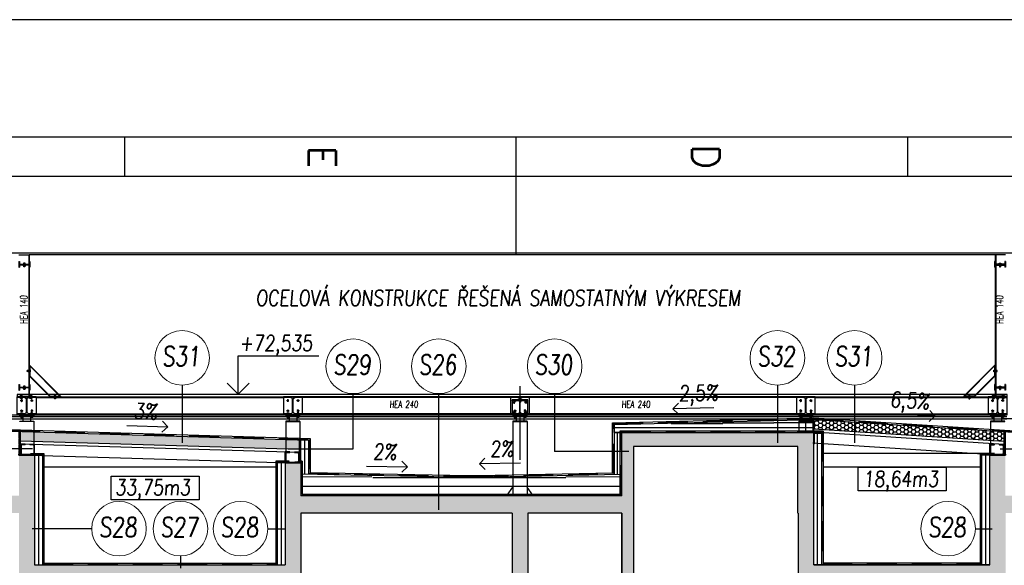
# Model space of a CAD drawing. Header units: millimetres. Extents: x 171 to 266814, y 44 to 350448.
# Tile 81 of 105: x 14834 to 27408, y 111982 to 118944. Entities that reach past the tile are written whole.
import ezdxf
from ezdxf.enums import TextEntityAlignment as Align

# ---------------------------------------------------------------- set-up
doc = ezdxf.new("R2010")
doc.units = ezdxf.units.MM
doc.header["$LTSCALE"] = 100
doc.linetypes.add('KS_ČÁRKOVANÁ KRÁTKÁ', pattern=[4.5, 3, -1.5])
doc.linetypes.add('ČÁRKOVANÁ', pattern=[19.05, 12.7, -6.35])
for name, color, linetype in [('1_RÁMEČEK', 7, 'Continuous'), ('KOTY', 7, 'Continuous'), ('KOTY 50', 7, 'Continuous'), ('LEGENDA', 7, 'Continuous'), ('NOVA', 240, 'Continuous'), ('NOVÁ TENKÁ', 240, 'Continuous'), ('NOVÁ TLUSTÁ', 240, 'Continuous'), ('OSY', 7, 'Continuous'), ('SRAFA', 9, 'Continuous'), ('TENKA', 253, 'Continuous'), ('ŠRAFA', 253, 'Continuous'), ('ŽB NOVÝ', 240, 'Continuous')]:
    doc.layers.add(name, color=color, linetype=linetype)
doc.layers.add('SRAFA ŽB', color=254, linetype='Continuous', lineweight=35)
doc.styles.add('CS-ROMANS', font='romans.shx', dxfattribs={"width": 0.75, "oblique": 5})
doc.styles.add('Popis', font='arial.ttf')
doc.styles.add('ROMANS', font='romans.shx', dxfattribs={"width": 0.75, "oblique": 5, "height": 200})
doc.styles.get("Standard").update_dxf_attribs({"font": 'arial.ttf'})
doc.linetypes.add('_TI', pattern='A,0.000127,-0.127,[190,stn.shx,S=0.127,R=0,X=-0.127,Y=0],-0.254,[190,stn.shx,S=0.127,R=180,X=0.127,Y=0],-0.127', length=0.508127)
pattern_1 = [(0, (84385.962, 316058.747), (47.625, 27.4963064), [31.75, -63.5]), (120, (84385.962, 316058.747), (-47.625, 27.4963066), [31.75, -63.5]), (60, (84385.962, 316058.747), (1e-07, 54.992613), [-63.5, 31.75])]
pattern_2 = [(45, (84385.9623, 316058.7473), (-2.24506403, 2.24506403), [])]

# ---------------------------------------------------------------- blocks, each defined once
blk = doc.blocks.new('m')
for points in [[(5.8, 0), (-6.3, 0)], [(6.3, 0), (5.6, 0)], [(-6.3, 0), (-7.6, -0.8)], [(-7.6, -0.7), (-7.6, -5.7)], [(-6.3, -6.4), (-7.6, -5.6)], [(-6.3, -6.4), (5.8, -6.4)], [(-3.7, -1.1), (-3.7, -5.3)], [(3.7, -1.1), (3.7, -5.3)], [(5.8, -6.4), (6.3, -6.4)], [(6.3, 0), (7.6, -0.8)], [(6.3, -6.4), (7.6, -5.6)], [(7.6, -1.3), (7.6, -0.8)], [(7.6, -5.3), (7.6, -1.1)], [(7.6, -5.2), (7.6, -5.6)]]:
    blk.add_lwpolyline(points)
for centre, radius, start, end in [((-5.6, -2.3), 2.27, 30.49474, 149.50526), ((5.6, -2.3), 2.27, 30.49474, 149.50526), ((-5.6, -4.1), 2.27, 210.49474, 329.50526), ((0, -6.6), 6.61, 56.14497, 123.85503), ((0, 0.2), 6.61, 236.14497, 303.85503), ((5.6, -4.1), 2.27, 210.49474, 329.50526)]:
    blk.add_arc(centre, radius, start, end)
blk = doc.blocks.new('*U74')
for points in [[(7.2, -5.4), (7.2, -0.7), (6, 0), (-6, 0), (-7.2, -0.7), (-7.2, -5.4)], [(4, -5.4), (4, -38.1), (3.3, -38.8), (-3.3, -38.8), (-4, -38.1), (-4, -5.4)]]:
    blk.add_lwpolyline(points, close=True)
for points in [[(4, -38.1), (-4, -38.1)], [(-3.7, -5.4), (-3.7, -0.7)], [(-3.3, -5.4), (-3.3, -38.8)], [(3.3, -5.4), (3.3, -38.8)], [(3.7, -5.4), (3.7, -0.7)]]:
    blk.add_lwpolyline(points)
for centre, radius, start, end in [((-5.8, -3.5), 3.51, 52.66311, 92.66311), ((5.8, -3.5), 3.51, 87.33689, 127.33689), ((0, -10.8), 10.7, 70, 110)]:
    blk.add_arc(centre, radius, start, end)
at = {"layer": 'OSY', "ltscale": 0.4}
blk.add_lwpolyline([(0, 0), (0, -38.8)], dxfattribs=at)
blk = doc.blocks.new('M12_půd')
for p, q in [((0, 11), (-10, 5)), ((0, 11), (10, 5)), ((0, -11), (-10, -5)), ((0, -11), (10, -5))]:
    blk.add_line(p, q)
for points in [[(-10, -5), (-10, 5)], [(10, -5), (10, 5)]]:
    blk.add_lwpolyline(points)
at = {"linetype": 'KS_ČÁRKOVANÁ KRÁTKÁ', "ltscale": 0.5}
blk.add_circle((0, 0), 9.35, dxfattribs=at)
blk.add_circle((0, 0), 6)
at = {"layer": 'OSY'}
for points in [[(-10, 0), (10, 0)], [(0, -12), (0, 12)]]:
    blk.add_lwpolyline(points, dxfattribs=at)
blk = doc.blocks.new('*U75')
at = {"color": 0, "linetype": 'ByBlock', "lineweight": -2}
for p, q in [((-100, 95), (100, 95)), ((-100, 85), (-100, 95)), ((-100, 85), (-21.25, 85)), ((-3.25, -67), (-3.25, 67)), ((3.25, -67), (3.25, 67)), ((21.25, 85), (100, 85)), ((100, 85), (100, 95)), ((-100, -85), (-21.25, -85)), ((-100, -95), (-100, -85)), ((-100, -95), (100, -95)), ((21.25, -85), (100, -85)), ((100, -95), (100, -85))]:
    blk.add_line(p, q, dxfattribs=at)
for centre, start, end in [((-21.25, 67), 0, 90), ((21.25, 67), 90, 180), ((-21.25, -67), 270, 0), ((21.25, -67), 180, 270)]:
    blk.add_arc(centre, 18, start, end, dxfattribs=at)
blk = doc.blocks.new('*U76')
for p, q in [((0, -140), (0, 0)), ((60, 0), (0, 0)), ((60, -3), (60, 0)), ((7, -119), (7, -21)), ((16, -11), (55, -8)), ((60, -140), (0, -140)), ((55, -132), (16, -129)), ((60, -140), (60, -137))]:
    blk.add_line(p, q)
for centre, radius, start, end in [((17, -21), 10, 94.5739, 180), ((17, -119), 10, 180, 265.4261), ((55, -3), 5, 274.5739, 0), ((55, -137), 5, 0, 85.4261)]:
    blk.add_arc(centre, radius, start, end)
at = {"layer": 'Defpoints', "color": 221, "style": 'Popis'}
blk.add_attdef('VELIKOST_PROFILU', text='', height=5, dxfattribs=at).set_placement((36, 40), align=Align.BOTTOM_LEFT)
blk = doc.blocks.new('*U77')
for p, q in [((0, 150), (0, 150)), ((10, 144), (10, 22)), ((22, 10), (94, 10)), ((100, 0), (100, 0))]:
    blk.add_line(p, q)
blk.add_lwpolyline([(4, 150), (0, 150), (0, 0), (100, 0), (100, 4)])
for centre, radius, start, end in [((4, 144), 6, 0, 90), ((22, 22), 12, 180, 270), ((94, 4), 6, 0, 90)]:
    blk.add_arc(centre, radius, start, end)
at = {"layer": 'Defpoints', "color": 221, "style": 'Popis'}
blk.add_attdef('VELIKOST_PROFILU', text='', height=5, dxfattribs=at).set_placement((5, -18), align=Align.BOTTOM_LEFT)
blk = doc.blocks.new('*U36')
for points in [[(7.2, -5.4), (7.2, -0.7), (6, 0), (-6, 0), (-7.2, -0.7), (-7.2, -5.4)], [(4, -5.4), (4, -38.1), (3.3, -38.8), (-3.3, -38.8), (-4, -38.1), (-4, -5.4)]]:
    blk.add_lwpolyline(points, close=True)
for points in [[(4, -38.1), (-4, -38.1)], [(-3.7, -5.4), (-3.7, -0.7)], [(-3.3, -5.4), (-3.3, -38.8)], [(3.3, -5.4), (3.3, -38.8)], [(3.7, -5.4), (3.7, -0.7)]]:
    blk.add_lwpolyline(points)
for centre, radius, start, end in [((-5.8, -3.5), 3.51, 52.66311, 92.66311), ((5.8, -3.5), 3.51, 87.33689, 127.33689), ((0, -10.8), 10.7, 70, 110)]:
    blk.add_arc(centre, radius, start, end)
at = {"layer": 'OSY', "ltscale": 0.4}
blk.add_lwpolyline([(0, 0), (0, -38.8)], dxfattribs=at)
blk = doc.blocks.new('*U69')
for points in [[(7.2, -5.4), (7.2, -0.7), (6, 0), (-6, 0), (-7.2, -0.7), (-7.2, -5.4)], [(4, -5.4), (4, -28.1), (3.3, -28.8), (-3.3, -28.8), (-4, -28.1), (-4, -5.4)]]:
    blk.add_lwpolyline(points, close=True)
for points in [[(4, -28.1), (-4, -28.1)], [(-3.7, -5.4), (-3.7, -0.7)], [(-3.3, -5.4), (-3.3, -28.8)], [(3.3, -5.4), (3.3, -28.8)], [(3.7, -5.4), (3.7, -0.7)]]:
    blk.add_lwpolyline(points)
for centre, radius, start, end in [((-5.8, -3.5), 3.51, 52.66311, 92.66311), ((5.8, -3.5), 3.51, 87.33689, 127.33689), ((0, -10.8), 10.7, 70, 110)]:
    blk.add_arc(centre, radius, start, end)
at = {"layer": 'OSY', "ltscale": 0.4}
blk.add_lwpolyline([(0, 0), (0, -28.8)], dxfattribs=at)
blk = doc.blocks.new('*U70')
at = {"color": 0, "linetype": 'ByBlock', "lineweight": -2}
for p, q in [((-120, 115), (120, 115)), ((-120, 103), (-120, 115)), ((-120, 103), (-24.75, 103)), ((-3.75, -82), (-3.75, 82)), ((3.75, -82), (3.75, 82)), ((24.75, 103), (120, 103)), ((120, 103), (120, 115)), ((-120, -103), (-24.75, -103)), ((-120, -115), (-120, -103)), ((-120, -115), (120, -115)), ((24.75, -103), (120, -103)), ((120, -115), (120, -103))]:
    blk.add_line(p, q, dxfattribs=at)
for centre, start, end in [((-24.75, 82), 0, 90), ((24.75, 82), 90, 180), ((-24.75, -82), 270, 0), ((24.75, -82), 180, 270)]:
    blk.add_arc(centre, 21, start, end, dxfattribs=at)
blk = doc.blocks.new('*U71')
at = {"color": 0, "linetype": 'ByBlock', "lineweight": -2}
for p, q in [((-36.5, 70), (36.5, 70)), ((-36.5, 63.1), (-36.5, 70)), ((-36.5, 63.1), (-9.35, 63.1)), ((-2.35, -56.1), (-2.35, 56.1)), ((2.35, -56.1), (2.35, 56.1)), ((9.35, 63.1), (36.5, 63.1)), ((36.5, 63.1), (36.5, 70)), ((-36.5, -63.1), (-9.35, -63.1)), ((-36.5, -70), (-36.5, -63.1)), ((-36.5, -70), (36.5, -70)), ((9.35, -63.1), (36.5, -63.1)), ((36.5, -70), (36.5, -63.1))]:
    blk.add_line(p, q, dxfattribs=at)
for centre, start, end in [((-9.35, 56.1), 0, 90), ((9.35, 56.1), 90, 180), ((-9.35, -56.1), 270, 0), ((9.35, -56.1), 180, 270)]:
    blk.add_arc(centre, 7, start, end, dxfattribs=at)
blk = doc.blocks.new('OK')
at = {"layer": 'NOVA', "ltscale": 300}
for p, q in [((-69457, -188431), (-69324, -188431)), ((-56857, -188431), (-56990, -188431)), ((-68924, -190235), (-69318, -189841)), ((-68932, -190235), (-69318, -189849)), ((-57389, -190235), (-56996, -189841)), ((-57381, -190235), (-56996, -189849)), ((-69057, -190235), (-69318, -189975)), ((-69065, -190235), (-69318, -189983)), ((-57256, -190235), (-56996, -189975)), ((-57248, -190235), (-56996, -189983)), ((-69407, -190493), (-69407, -190553)), ((-69307, -190493), (-69307, -190553)), ((-66007, -190493), (-66007, -190553)), ((-65907, -190493), (-65907, -190553)), ((-63107, -190493), (-63107, -190553)), ((-63007, -190493), (-63007, -190553)), ((-59457, -190493), (-59457, -190553)), ((-59357, -190493), (-59357, -190553)), ((-57007, -190493), (-57007, -190553)), ((-56907, -190493), (-56907, -190553)), ((-69267, -190559), (-69267, -190976)), ((-66047, -190559), (-66047, -191076)), ((-65867, -190559), (-65867, -191076)), ((-63147, -190559), (-63147, -191506)), ((-62967, -190559), (-62967, -191506)), ((-59497, -190559), (-59497, -190686)), ((-59317, -190559), (-59317, -190686)), ((-57047, -190559), (-57047, -190976)), ((-63222, -191496), (-63147, -191396)), ((-62892, -191496), (-62967, -191396))]:
    blk.add_line(p, q, dxfattribs=at)
at = {"layer": 'NOVA'}
for p, q in [((-69332, -188431), (-69332, -188540)), ((-69324, -188431), (-69324, -188534)), ((-56990, -188431), (-56990, -188534)), ((-56981, -188431), (-56981, -188540)), ((-69332, -188545), (-69332, -190119)), ((-69324, -188551), (-69324, -190113)), ((-56990, -188551), (-56990, -190113)), ((-56981, -188545), (-56981, -190119)), ((-69332, -190123), (-69332, -190234)), ((-56981, -190123), (-56981, -190234)), ((-69324, -190129), (-69324, -190234)), ((-56990, -190129), (-56990, -190234))]:
    blk.add_line(p, q, dxfattribs=at)
at = {"layer": 'NOVA', "ltscale": 300}
for points in [[(-69336, -188561), (-69437, -188561), (-69437, -188555), (-69336, -188555)], [(-56977, -188561), (-56876, -188561), (-56876, -188555), (-56977, -188555)], [(-69324, -189983), (-69324, -189841), (-69318, -189841), (-69318, -189983)], [(-56990, -189983), (-56990, -189841), (-56996, -189841), (-56996, -189983)], [(-69336, -190129), (-69437, -190129), (-69437, -190123), (-69336, -190123)], [(-56977, -190129), (-56876, -190129), (-56876, -190123), (-56977, -190123)], [(-69237, -190471), (-69477, -190471), (-69477, -190241), (-69237, -190241)], [(-68924, -190241), (-69065, -190241), (-69065, -190235), (-68924, -190235)], [(-66077, -190471), (-65837, -190471), (-65837, -190241), (-66077, -190241)], [(-63177, -190471), (-62937, -190471), (-62937, -190241), (-63177, -190241)], [(-59527, -190471), (-59287, -190471), (-59287, -190241), (-59527, -190241)], [(-57389, -190241), (-57248, -190241), (-57248, -190235), (-57389, -190235)], [(-57077, -190471), (-56837, -190471), (-56837, -190241), (-57077, -190241)], [(-69267, -190483), (-69267, -190493), (-69447, -190493), (-69447, -190483)], [(-66047, -190483), (-66047, -190493), (-65867, -190493), (-65867, -190483)], [(-63147, -190483), (-63147, -190493), (-62967, -190493), (-62967, -190483)], [(-59497, -190483), (-59497, -190493), (-59317, -190493), (-59317, -190483)], [(-57047, -190483), (-57047, -190493), (-56867, -190493), (-56867, -190483)], [(-69267, -190553), (-69267, -190559), (-69447, -190559), (-69447, -190553)], [(-66047, -190553), (-66047, -190559), (-65867, -190559), (-65867, -190553)], [(-63147, -190553), (-63147, -190559), (-62967, -190559), (-62967, -190553)], [(-59497, -190553), (-59497, -190559), (-59317, -190559), (-59317, -190553)], [(-57047, -190553), (-57047, -190559), (-56867, -190559), (-56867, -190553)], [(-59307, -190686), (-59307, -190696), (-59507, -190696), (-59507, -190686)], [(-69257, -190976), (-69257, -190986), (-69457, -190986), (-69457, -190976)], [(-56858, -190976), (-56858, -190986), (-57058, -190986), (-57058, -190976)], [(-65858, -191076), (-65858, -191086), (-66057, -191086), (-66057, -191076)], [(-62892, -191496), (-62892, -191506), (-63222, -191506), (-63222, -191496)]]:
    blk.add_lwpolyline(points, close=True, dxfattribs=at)
at = {"layer": 'NOVA'}
for points in [[(-69399, -188550), (-69399, -188548), (-69375, -188548), (-69375, -188550)], [(-69399, -188563), (-69399, -188561), (-69375, -188561), (-69375, -188563)], [(-56915, -188550), (-56915, -188548), (-56939, -188548), (-56939, -188550)], [(-56915, -188563), (-56915, -188561), (-56939, -188561), (-56939, -188563)], [(-69333, -189900), (-69331, -189900), (-69331, -189924), (-69333, -189924)], [(-69318, -189900), (-69315, -189900), (-69315, -189924), (-69318, -189924)], [(-56996, -189900), (-56998, -189900), (-56998, -189924), (-56996, -189924)], [(-56980, -189900), (-56983, -189900), (-56983, -189924), (-56980, -189924)], [(-69399, -190119), (-69399, -190116), (-69375, -190116), (-69375, -190119)], [(-56915, -190119), (-56915, -190116), (-56939, -190116), (-56939, -190119)], [(-69284, -190241), (-69457, -190241), (-69457, -190234), (-69284, -190234)], [(-69439, -190234), (-69439, -190231), (-69415, -190231), (-69415, -190234)], [(-69399, -190132), (-69399, -190129), (-69375, -190129), (-69375, -190132)], [(-69316, -190234), (-69316, -190231), (-69292, -190231), (-69292, -190234)], [(-69007, -190235), (-69007, -190232), (-68983, -190232), (-68983, -190235)], [(-69007, -190250), (-69007, -190248), (-68983, -190248), (-68983, -190250)], [(-57307, -190235), (-57307, -190232), (-57331, -190232), (-57331, -190235)], [(-57307, -190250), (-57307, -190248), (-57331, -190248), (-57331, -190250)], [(-57030, -190241), (-56857, -190241), (-56857, -190234), (-57030, -190234)], [(-56998, -190234), (-56998, -190231), (-57022, -190231), (-57022, -190234)], [(-56915, -190132), (-56915, -190129), (-56939, -190129), (-56939, -190132)], [(-56875, -190234), (-56875, -190231), (-56899, -190231), (-56899, -190234)], [(-69439, -190255), (-69439, -190253), (-69415, -190253), (-69415, -190255)], [(-69316, -190255), (-69316, -190253), (-69292, -190253), (-69292, -190255)], [(-56998, -190255), (-56998, -190253), (-57022, -190253), (-57022, -190255)], [(-56875, -190255), (-56875, -190253), (-56899, -190253), (-56899, -190255)], [(-69410, -190459), (-69410, -190456), (-69434, -190456), (-69434, -190459)], [(-69410, -190495), (-69410, -190493), (-69434, -190493), (-69434, -190495)], [(-69304, -190459), (-69304, -190456), (-69280, -190456), (-69280, -190459)], [(-69304, -190495), (-69304, -190493), (-69280, -190493), (-69280, -190495)], [(-66010, -190495), (-66010, -190493), (-66034, -190493), (-66034, -190495)], [(-65904, -190495), (-65904, -190493), (-65880, -190493), (-65880, -190495)], [(-63110, -190459), (-63110, -190456), (-63134, -190456), (-63134, -190459)], [(-63110, -190495), (-63110, -190493), (-63134, -190493), (-63134, -190495)], [(-63004, -190459), (-63004, -190456), (-62980, -190456), (-62980, -190459)], [(-63004, -190495), (-63004, -190493), (-62980, -190493), (-62980, -190495)], [(-59460, -190459), (-59460, -190456), (-59484, -190456), (-59484, -190459)], [(-59460, -190495), (-59460, -190493), (-59484, -190493), (-59484, -190495)], [(-59354, -190459), (-59354, -190456), (-59330, -190456), (-59330, -190459)], [(-59354, -190495), (-59354, -190493), (-59330, -190493), (-59330, -190495)], [(-57010, -190459), (-57010, -190456), (-57034, -190456), (-57034, -190459)], [(-57010, -190495), (-57010, -190493), (-57034, -190493), (-57034, -190495)], [(-56904, -190459), (-56904, -190456), (-56880, -190456), (-56880, -190459)], [(-56904, -190495), (-56904, -190493), (-56880, -190493), (-56880, -190495)]]:
    blk.add_lwpolyline(points, close=True, dxfattribs=at)
for points in [[(-63057, -190559), (-63057, -190108)], [(-63057, -191047), (-63057, -190559)], [(-59407, -190696), (-59407, -190559)]]:
    blk.add_lwpolyline(points, dxfattribs=at)
at = {"layer": 'NOVA', "ltscale": 300}
for points in [[(-69267, -190471), (-69267, -190483), (-69447, -190471), (-69447, -190483), (-69267, -190471), (-69447, -190471), (-69447, -190483), (-69267, -190483)], [(-66047, -190471), (-66047, -190483), (-65867, -190471), (-65867, -190483), (-66047, -190471), (-65867, -190471), (-65867, -190483), (-66047, -190483)], [(-63147, -190471), (-63147, -190483), (-62967, -190471), (-62967, -190483), (-63147, -190471), (-62967, -190471), (-62967, -190483), (-63147, -190483)], [(-59497, -190471), (-59497, -190483), (-59317, -190471), (-59317, -190483), (-59497, -190471), (-59317, -190471), (-59317, -190483), (-59497, -190483)], [(-57047, -190471), (-57047, -190483), (-56867, -190471), (-56867, -190483), (-57047, -190471), (-56867, -190471), (-56867, -190483), (-57047, -190483)]]:
    blk.add_lwpolyline(points, dxfattribs=at)
at = {"layer": 'NOVÁ TENKÁ', "color": 5, "ltscale": 5}
for p, q in [((-69237, -190241), (-66077, -190241)), ((-63177, -190241), (-65837, -190241)), ((-59527, -190241), (-62937, -190241)), ((-59287, -190241), (-57077, -190241)), ((-69237, -190253), (-66077, -190253)), ((-63177, -190253), (-65837, -190253)), ((-59527, -190253), (-62937, -190253)), ((-59287, -190253), (-57077, -190253)), ((-69237, -190459), (-66077, -190459)), ((-69237, -190471), (-66077, -190471)), ((-63177, -190459), (-65837, -190459)), ((-63177, -190471), (-65837, -190471)), ((-59527, -190459), (-62937, -190459)), ((-59527, -190471), (-62937, -190471)), ((-59287, -190459), (-57077, -190459)), ((-59287, -190471), (-57077, -190471))]:
    blk.add_line(p, q, dxfattribs=at)
at = {"layer": 'TENKA', "color": 7, "ltscale": 300}
blk.add_line((-69643, -188405), (-56671, -188405), dxfattribs=at)
at = {"layer": 'TENKA', "ltscale": 300}
blk.add_line((-56896, -188431), (-69324, -188431), dxfattribs=at)
at = {"layer": 'ŠRAFA', "ltscale": 5}
blk.add_lwpolyline([(-69477, -190211), (-69477, -190241), (-56837, -190241), (-56837, -190211)], close=True, dxfattribs=at)
at = {"layer": 'ŽB NOVÝ'}
for p, q in [((-69457, -190986), (-69257, -190986)), ((-57058, -190986), (-56858, -190986)), ((-66057, -191086), (-65858, -191086))]:
    blk.add_line(p, q, dxfattribs=at)
at = {"layer": 'NOVA', "color": 6, "rotation": 270}
for p in [(-69387, -188552), (-69387, -190121)]:
    blk.add_blockref('*U71', p, dxfattribs=at)
at = {"layer": 'NOVA', "yscale": 1.5, "zscale": 1.5}
for name, p, xscale in [('*U69', (-69387, -188539), 1.5), ('*U69', (-56927, -188539), -1.5), ('*U69', (-69387, -190108), 1.5), ('*U69', (-56927, -190108), -1.5), ('*U69', (-69427, -190223), 1.5), ('*U69', (-69304, -190223), 1.5), ('*U69', (-68995, -190224), 1.5), ('*U69', (-57319, -190224), -1.5), ('*U69', (-57010, -190223), -1.5), ('*U69', (-56887, -190223), -1.5), ('m', (-69422, -190495), 1.5), ('*U36', (-69292, -190448), 1.5), ('*U36', (-66022, -190448), -1.5), ('m', (-66022, -190495), 1.5), ('*U36', (-65892, -190448), 1.5), ('m', (-65892, -190495), -1.5), ('*U36', (-63122, -190448), -1.5), ('m', (-63122, -190495), 1.5), ('*U36', (-62992, -190448), 1.5), ('m', (-62992, -190495), -1.5), ('*U36', (-59472, -190448), -1.5), ('m', (-59472, -190495), 1.5), ('*U36', (-59342, -190448), 1.5), ('m', (-59342, -190495), -1.5), ('*U36', (-57022, -190448), -1.5), ('m', (-56892, -190495), -1.5)]:
    blk.add_blockref(name, p, dxfattribs=dict(at, xscale=xscale))
at = {"layer": 'NOVA', "extrusion": (0, 0, -1), "yscale": 1.5, "zscale": -1.5}
for name, p, xscale in [('m', (69387, -188563), 1.5), ('m', (56927, -188563), -1.5), ('m', (69387, -190132), 1.5), ('m', (68995, -190250), 1.5), ('m', (57319, -190250), -1.5), ('m', (56927, -190132), -1.5), ('m', (69427, -190255), 1.5), ('m', (69304, -190255), 1.5), ('m', (57010, -190255), -1.5), ('m', (56887, -190255), -1.5), ('*U36', (69422, -190448), 1.5), ('m', (69292, -190495), 1.5), ('m', (57022, -190495), -1.5), ('*U36', (56892, -190448), -1.5)]:
    blk.add_blockref(name, p, dxfattribs=dict(at, xscale=xscale))
at = {"layer": 'NOVA', "color": 6, "xscale": -1.000000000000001, "rotation": 90}
for p in [(-56927, -188552), (-56927, -190121)]:
    blk.add_blockref('*U71', p, dxfattribs=at)
at = {"layer": 'NOVA', "zscale": 1.5}
for p, xscale, yscale, rotation in [((-69307, -189912), 1.5, 1.5, 270), ((-57006, -189912), -1.500000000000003, 1.500000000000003, 90)]:
    blk.add_blockref('*U69', p, dxfattribs=dict(at, xscale=xscale, yscale=yscale, rotation=rotation))
at = {"layer": 'NOVA', "extrusion": (0, 0, -1), "zscale": -1.5}
for p, xscale, yscale, rotation in [((69333, -189912), 1.500000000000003, 1.500000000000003, 90), ((56980, -189912), -1.5, 1.5, 270)]:
    blk.add_blockref('m', p, dxfattribs=dict(at, xscale=xscale, yscale=yscale, rotation=rotation))
at = {"layer": 'NOVA', "color": 5, "ltscale": 300, "extrusion": (0, 0, -1), "zscale": -1}
for p in [(69357, -190356), (65957, -190356), (63057, -190356), (59407, -190356), (56957, -190356)]:
    blk.add_blockref('*U70', p, dxfattribs=at)
at = {"layer": 'NOVA', "color": 5, "ltscale": 300, "extrusion": (0, 0, -1), "xscale": -1, "zscale": -1}
blk.add_blockref('*U70', (56957, -190356), dxfattribs=at)
at = {"layer": 'NOVA', "extrusion": (0, 0, -1), "zscale": -1}
blk.add_blockref('M12_půd', (69422, -190291), dxfattribs=at)
at = {"layer": 'NOVA'}
blk.add_blockref('M12_půd', (-69292, -190291), dxfattribs=at)
at = {"layer": 'NOVA', "xscale": -1}
for p in [(-66022, -190291), (-63122, -190291), (-59472, -190291), (-57022, -190291)]:
    blk.add_blockref('M12_půd', p, dxfattribs=at)
at = {"layer": 'NOVA', "extrusion": (0, 0, -1), "xscale": -1, "zscale": -1}
for p in [(65892, -190291), (62992, -190291), (59342, -190291), (56892, -190291)]:
    blk.add_blockref('M12_půd', p, dxfattribs=at)
at = {"layer": 'NOVA', "rotation": 180}
blk.add_blockref('M12_půd', (-69422, -190421), dxfattribs=at)
at = {"layer": 'NOVA', "extrusion": (0, 0, -1), "zscale": -1, "rotation": 180}
blk.add_blockref('M12_půd', (69292, -190421), dxfattribs=at)
at = {"layer": 'NOVA', "extrusion": (0, 0, -1), "xscale": -1, "zscale": -1, "rotation": 180}
for p in [(66022, -190421), (63122, -190421), (59472, -190421), (57022, -190421)]:
    blk.add_blockref('M12_půd', p, dxfattribs=at)
at = {"layer": 'NOVA', "xscale": -1, "rotation": 180}
for p in [(-65892, -190421), (-62992, -190421), (-59342, -190421), (-56892, -190421)]:
    blk.add_blockref('M12_půd', p, dxfattribs=at)
at = {"layer": 'KOTY', "ltscale": 5, "char_height": 90, "attachment_point": 1, "rotation": 90}
for insert in [(-69439, -189315), (-56975, -189315)]:
    blk.add_mtext_dynamic_manual_height_columns('{\\Fromans|c238;\\Q4;\\W0.7;HEA 140}', width=696.4, gutter_width=12.5, heights=[0], dxfattribs=dict(at, insert=insert))
at = {"layer": 'KOTY', "color": 5, "ltscale": 5, "char_height": 90, "attachment_point": 1}
for insert in [(-64724, -190294), (-61759, -190294)]:
    blk.add_mtext_dynamic_manual_height_columns('{\\Fromans|c238;\\Q4;\\W0.7;HEA 240}', width=696.4, gutter_width=12.5, heights=[0], dxfattribs=dict(at, insert=insert))

msp = doc.modelspace()

# ---------------------------------------------------------------- hatches: boundary and pattern name
at = {"layer": 'NOVÁ TENKÁ'}
h = msp.add_hatch(dxfattribs=at)
h.set_pattern_fill('ANSI31', color=253)
h.set_pattern_definition(pattern_2)
h.paths.add_polyline_path([(14823.671, 113388.566), (14843.671, 113388.566), (14843.671, 113690.578), (14823.69, 113691.184)])
h = msp.add_hatch(dxfattribs=at)
h.set_pattern_fill('ANSI31', color=253)
h.set_pattern_definition([(45, (93385.9623, 316158.7473), (-2.24506403, 2.24506403), [])])
h.paths.add_polyline_path([(27422.727, 113682.122), (27402.727, 113682.728), (27402.727, 113388.566), (27422.727, 113388.566)])
h = msp.add_hatch(dxfattribs=at)
h.set_pattern_fill('ANSI31', color=253)
h.set_pattern_definition(pattern_2)
h.paths.add_polyline_path([(18422.727, 113582.122), (18402.727, 113582.728), (18402.727, 113288.566), (18422.727, 113288.566)])
at = {"layer": 'SRAFA ŽB'}
h = msp.add_hatch(color=253, dxfattribs=at)
h.dxf.hatch_style = 1
h.paths.add_polyline_path([(21323.671, 112648.566), (22523.671, 112648.566), (22523.671, 112868.566), (24772.727, 112868.566), (24773.671, 111178.396), (24973.671, 111178.396), (24973.671, 111788.396), (27223.671, 111788.396), (27223.671, 108323.396), (27223.671, 105748.396), (27223.671, 105628.396), (24973.671, 105628.396), (24973.671, 105748.396), (24773.671, 105748.396), (24773.671, 104678.396), (24973.671, 104678.396), (24973.671, 105428.423), (27223.671, 105428.423), (27223.671, 102498.396), (27223.671, 102378.396), (24973.671, 102378.396), (24973.671, 102498.396), (24773.671, 102498.396), (24773.671, 101428.396), (24973.671, 101428.396), (24973.671, 102178.423), (27223.671, 102178.423), (27223.671, 99248.396), (27223.671, 99173.396), (27423.671, 99173.396), (27423.671, 99248.396), (27423.671, 102178.423), (33971.783, 102178.423), (33971.783, 102378.396), (27423.671, 102378.396), (27423.671, 102498.396), (27423.671, 105428.423), (33971.783, 105428.423), (33971.783, 105628.423), (27423.671, 105628.423), (27423.671, 105748.396), (27423.671, 109348.396), (27423.671, 112648.566), (33973.671, 112648.566), (33971.783, 112868.566), (33771.783, 112868.566), (33773.671, 112868.566), (27422.727, 112868.566), (27422.727, 113388.566), (27222.727, 113388.566), (27222.255, 111988.396), (24973.199, 111988.396), (24973.671, 113678.396), (22673.671, 113678.396), (22673.671, 113498.396), (24772.727, 113498.396), (24772.727, 112868.566), (18422.727, 112868.566), (18422.734, 113288.566), (18223.678, 113288.566), (18223.671, 111988.396), (15023.671, 111988.566), (15023.671, 113388.566), (14823.671, 113388.566), (14823.671, 112868.566), (8273.671, 112868.566), (8273.671, 112648.566), (14823.671, 112648.566), (14823.671, 108878.423), (8273.671, 108878.423), (8273.671, 108678.423), (12926.171, 108678.423), (13001.171, 108678.423), (14823.671, 108678.396), (14823.671, 105748.396), (14823.671, 105628.396), (8273.671, 105628.396), (8273.671, 105588.396), (8273.671, 105428.423), (12926.171, 105428.423), (13001.171, 105428.423), (14823.671, 105428.423), (14823.671, 99248.396), (14823.671, 99173.396), (15023.671, 99173.396), (15023.671, 99248.396), (15023.671, 105428.423), (15958.671, 105428.423), (16058.671, 105428.423), (16988.671, 105428.423), (17088.671, 105428.423), (18223.671, 105428.423), (18223.671, 99233.396), (18223.671, 99173.396), (18423.671, 99173.396), (18423.671, 100638.396), (21123.671, 100638.396), (21123.671, 99248.396), (21123.671, 99173.396), (21323.671, 99173.396), (21323.671, 99248.396), (21323.671, 102178.396), (22523.671, 102178.396), (22523.671, 99248.396), (22523.671, 99173.396), (22673.671, 99173.396), (22673.671, 113678.402), (22523.671, 113678.389), (22523.671, 108323.396), (22523.671, 105748.396), (22523.671, 105628.423), (21323.671, 105628.423), (21323.671, 105748.396), (21323.671, 108638.396)])
h.paths.add_polyline_path([(15023.671, 108678.423), (15958.671, 108678.423), (16058.671, 108678.423), (16988.671, 108678.423), (17088.671, 108678.423), (18223.671, 108678.423), (18223.671, 108878.396), (15023.671, 108878.396), (15023.671, 111788.396), (18223.671, 111788.396), (18223.671, 108308.396), (18223.671, 105733.396), (18223.671, 105628.396), (15023.671, 105628.396), (15023.671, 105748.396)], flags=16)
h.paths.add_polyline_path([(16058.671, 105733.396), (16058.671, 105748.396), (16058.671, 108598.396), (16988.671, 108598.396), (16988.671, 105748.396), (16988.671, 105733.396), (17088.671, 105733.396), (17088.671, 105748.396), (17088.671, 108598.396), (18023.671, 108598.396), (18023.671, 105748.396), (18023.671, 105733.396)], flags=0)
h.paths.add_polyline_path([(18023.671, 110923.396), (15023.671, 110923.396), (15023.671, 110938.396), (18023.671, 110938.396)], flags=0)
h.paths.add_polyline_path([(18423.671, 112648.566), (21123.671, 112648.566), (21123.671, 107373.396), (21123.671, 107298.423), (18423.671, 107298.423), (18423.671, 107373.423)], flags=16)
h.paths.add_polyline_path([(18423.671, 107138.423), (21123.671, 107138.423), (21123.671, 104123.423), (21123.671, 104048.423), (18423.671, 104048.423), (18423.671, 104123.423)], flags=16)
h.paths.add_polyline_path([(18423.671, 110923.396), (18423.671, 110938.396), (21123.671, 110938.396), (21123.671, 110923.396)], flags=0)
h.paths.add_polyline_path([(18423.671, 103888.423), (21123.671, 103888.423), (21123.671, 100873.396), (21123.671, 100798.396), (18423.671, 100798.396), (18423.671, 100873.396)], flags=16)
h.paths.add_polyline_path([(21323.671, 105428.396), (22523.671, 105428.396), (22523.671, 102498.396), (22523.671, 102378.423), (21323.671, 102378.423), (21323.671, 102498.396)], flags=16)
h.paths.add_polyline_path([(21323.671, 104518.396), (22523.671, 104518.396), (22523.671, 102498.396), (21323.671, 102498.396)], flags=0)
h.paths.add_polyline_path([(14823.671, 102378.423), (8273.671, 102378.423), (8273.671, 102178.423), (12926.171, 102178.423), (13001.171, 102178.423), (14823.671, 102178.423)], flags=17)
h.paths.add_polyline_path([(18223.671, 102378.396), (15023.671, 102378.396), (15023.671, 102338.396), (15023.671, 102178.423), (18223.671, 102178.423)], flags=17)
h.paths.add_polyline_path([(27223.671, 108878.396), (24973.671, 108878.396), (24973.671, 108998.396), (24773.671, 108998.396), (24773.671, 107928.396), (24973.671, 107928.396), (24973.671, 108678.396), (27223.671, 108678.396)], flags=17)
h.paths.add_polyline_path([(33971.783, 108878.396), (27423.671, 108878.396), (27423.671, 108838.396), (27423.671, 108678.437), (33971.783, 108678.41)], flags=17)
at = {"layer": 'ŠRAFA'}
h = msp.add_hatch(dxfattribs=at)
h.set_pattern_fill('HONEY', color=253, scale=10)
h.set_pattern_definition(pattern_1)
h.paths.add_polyline_path([(27402.727, 113686.893), (27233.671, 113697.768), (27233.671, 113577.52), (27402.727, 113566.645)])
h.paths.add_polyline_path([(27233.671, 113697.768), (24973.671, 113843.155), (24973.671, 113722.907), (27233.671, 113577.52)])
h = msp.add_hatch(dxfattribs=at)
h.set_pattern_fill('HONEY', color=253, scale=10)
h.set_pattern_definition(pattern_1)
h.paths.add_polyline_path([(15013.671, 113685.427), (14843.671, 113690.578), (14843.671, 113588.566), (14843.671, 113570.523), (15013.671, 113565.372)])
h.paths.add_polyline_path([(15013.671, 113685.427), (15013.671, 113565.372), (18402.727, 113462.673), (18402.727, 113582.728)])

# ---------------------------------------------------------------- linework, layer by layer
at = {"layer": '1_RÁMEČEK', "color": 7, "linetype": 'Continuous'}
for p, q in [((16170.69, 117443.55), (16170.69, 116943.55)), ((26170.69, 117443.55), (26170.69, 116943.55))]:
    msp.add_line(p, q, dxfattribs=at)
at = {"layer": '1_RÁMEČEK', "color": 140, "linetype": 'Continuous'}
msp.add_line((21170.69, 117443.55), (21170.69, 115943.55), dxfattribs=at)
at = {"layer": '1_RÁMEČEK', "linetype": 'Continuous'}
for points in [[(170.69, 118943.55), (170.69, 43.55), (42170.69, 43.55), (42170.69, 118943.55)], [(670.69, 117443.55), (670.69, 543.55), (41670.69, 543.55), (41670.69, 117443.55)]]:
    msp.add_lwpolyline(points, close=True, dxfattribs=at)
at = {"layer": '1_RÁMEČEK', "color": 140, "linetype": 'Continuous'}
msp.add_lwpolyline([(1170.69, 116943.55), (1170.69, 1043.55), (41170.69, 1043.55), (41170.69, 116943.55)], close=True, dxfattribs=at)
at = {"layer": 'KOTY', "color": 253}
for p, q in [((17624.992, 114163.55), (17624.992, 114656.787)), ((17624.992, 114656.787), (18655.75, 114656.787)), ((17624.992, 114163.55), (17483.571, 114304.971)), ((17624.992, 114163.55), (17766.414, 114304.971)), ((23176.085, 113980.409), (23245.38, 114052.507)), ((23698.324, 113990.763), (23176.085, 113980.409)), ((23176.085, 113980.409), (23248.184, 113911.114)), ((26521.347, 113882.761), (26455.021, 113957.6)), ((16723.998, 113749.009), (16655.886, 113822.226)), ((25999.953, 113914.201), (26521.347, 113882.761)), ((26521.347, 113882.761), (26446.509, 113816.435)), ((16201.997, 113767.864), (16723.998, 113749.009)), ((16723.998, 113749.009), (16650.781, 113680.897)), ((19784.981, 113237.835), (19715.686, 113309.933)), ((20706.395, 113274.803), (20775.691, 113346.902)), ((19262.743, 113248.189), (19784.981, 113237.835)), ((19784.981, 113237.835), (19712.883, 113168.54)), ((21228.634, 113285.157), (20706.395, 113274.803)), ((20706.395, 113274.803), (20778.494, 113205.508))]:
    msp.add_line(p, q, dxfattribs=at)
for points in [[(25541.928, 113232.609), (26665.439, 113232.609), (26665.439, 112931.076), (25541.928, 112931.076)], [(16002.828, 113120.029), (17126.339, 113120.029), (17126.339, 112818.496), (16002.828, 112818.496)]]:
    msp.add_lwpolyline(points, close=True, dxfattribs=at)
at = {"layer": 'KOTY 50', "color": 253}
for p, q in [((16908.591, 114280.56), (16908.591, 113543.443)), ((24510.368, 114280.56), (24510.368, 113543.443)), ((25496.379, 114280.56), (25496.379, 113543.443)), ((19093.79, 113467.651), (19093.79, 114172.79)), ((20185.585, 112687.861), (20185.585, 114172.79)), ((21665.58, 114172.79), (21665.58, 113435.673)), ((14995.814, 113467.651), (14162.907, 113467.651)), ((18260.884, 113467.651), (19093.79, 113467.651)), ((22611.511, 113435.673), (21665.58, 113435.673)), ((27356.649, 113467.651), (28189.555, 113467.651)), ((15753.849, 112449.317), (14994.012, 112449.317)), ((18003.076, 112449.317), (18217.283, 112449.317)), ((27039.36, 112449.317), (27253.567, 112449.317)), ((16886.142, 112100.807), (16886.142, 111946.253))]:
    msp.add_line(p, q, dxfattribs=at)
at = {"layer": 'KOTY 50', "color": 253, "lineweight": 13, "ltscale": 5}
for centre in [(16908.591, 114629.07), (24510.368, 114629.07), (25496.379, 114629.07), (19093.79, 114521.3), (20185.585, 114521.3), (21665.58, 114521.3), (16102.359, 112449.317), (16886.142, 112449.317), (17654.566, 112449.317), (26690.85, 112449.317)]:
    msp.add_circle(centre, 348.51, dxfattribs=at)
at = {"layer": 'NOVA', "color": 253, "ltscale": 300}
for p, q in [((21133.671, 113815.55), (21133.671, 112868.566)), ((21173.671, 113881.55), (21173.671, 113821.55)), ((21273.671, 113881.55), (21273.671, 113821.55)), ((21313.671, 113815.55), (21313.671, 112868.566)), ((21058.671, 112878.566), (21133.671, 112978.566)), ((21388.671, 112878.566), (21313.671, 112978.566))]:
    msp.add_line(p, q, dxfattribs=at)
at = {"layer": 'NOVA', "color": 253}
for p, q in [((22423.671, 113778.396), (22423.671, 113678.396)), ((22523.671, 113678.396), (22423.671, 113678.396)), ((22423.671, 113678.396), (22423.671, 113142.428)), ((22423.671, 113678.396), (24973.671, 113678.396)), ((22423.671, 113678.396), (22523.671, 113678.396)), ((22673.671, 113678.396), (24973.671, 113678.396)), ((24973.671, 111988.396), (24973.671, 113678.396)), ((24772.727, 113498.396), (22673.671, 113498.396))]:
    msp.add_line(p, q, dxfattribs=at)
for points in [[(21223.671, 113815.55), (21223.671, 114266.55)], [(21223.671, 113327.252), (21223.671, 113815.55)], [(18442.727, 112888.566), (22503.671, 112888.566), (22503.671, 113698.396), (25092.727, 113698.396), (25092.727, 113444.072)], [(22523.671, 112868.566), (22523.671, 113678.396), (22673.671, 113678.396)], [(25072.727, 113671.165), (25072.727, 113444.072)], [(22673.671, 113498.396), (22673.671, 112648.566)]]:
    msp.add_lwpolyline(points, dxfattribs=at)
at = {"layer": 'NOVA', "color": 253, "ltscale": 300}
for points in [[(21123.671, 113903.55), (21323.671, 113903.55), (21323.671, 114093.55), (21123.671, 114093.55)], [(21133.671, 113891.55), (21133.671, 113881.55), (21313.671, 113881.55), (21313.671, 113891.55)], [(21133.671, 113821.55), (21133.671, 113815.55), (21313.671, 113815.55), (21313.671, 113821.55)], [(21388.671, 112878.566), (21388.671, 112868.566), (21058.671, 112868.566), (21058.671, 112878.566)]]:
    msp.add_lwpolyline(points, close=True, dxfattribs=at)
msp.add_lwpolyline([(21133.671, 113903.55), (21133.671, 113891.55), (21313.671, 113903.55), (21313.671, 113891.55), (21133.671, 113903.55), (21313.671, 113903.55), (21313.671, 113891.55), (21133.671, 113891.55)], dxfattribs=at)
at = {"layer": 'NOVA', "color": 253}
for points in [[(21170.671, 113913.55), (21170.671, 113916.05), (21146.671, 113916.05), (21146.671, 113913.55)], [(21170.671, 113879.05), (21170.671, 113881.55), (21146.671, 113881.55), (21146.671, 113879.05)], [(21276.671, 113913.55), (21276.671, 113916.05), (21300.671, 113916.05), (21300.671, 113913.55)], [(21276.671, 113879.05), (21276.671, 113881.55), (21300.671, 113881.55), (21300.671, 113879.05)]]:
    msp.add_lwpolyline(points, close=True, dxfattribs=at)
at = {"layer": 'NOVÁ TENKÁ', "color": 253}
for p, q in [((7814.615, 113903.253), (27439.599, 113903.253)), ((7834.615, 113882.178), (27439.599, 113882.178)), ((8393.671, 113852.883), (27439.599, 113852.883)), ((18413.671, 113903.396), (21133.671, 113903.396)), ((21273.671, 113852.883), (24568.927, 113852.883)), ((21313.671, 113903.253), (22403.671, 113903.253)), ((22403.671, 113797.894), (24974.06, 113863.172)), ((22423.671, 113778.396), (24973.671, 113843.155)), ((24973.671, 113843.155), (27522.727, 113679.173)), ((24973.671, 113684.829), (24973.671, 113843.155)), ((27373.671, 113853.141), (33855.865, 113853.141)), ((14723.671, 113694.215), (18522.727, 113579.092)), ((14843.671, 113388.566), (14843.671, 113690.578)), ((14843.671, 113588.566), (14843.671, 113690.578)), ((22423.671, 113678.396), (22423.671, 113778.396)), ((24973.671, 113722.907), (27402.727, 113566.645)), ((24973.671, 113684.829), (27402.727, 113528.566)), ((14843.671, 113570.523), (18402.727, 113462.673)), ((18522.727, 113579.092), (18522.727, 113150.376)), ((25072.727, 113671.165), (25072.727, 111988.396)), ((14843.671, 113532.506), (18402.727, 113424.656)), ((24772.727, 112648.566), (24772.727, 113498.396)), ((24964.684, 113545.118), (27393.74, 113388.855)), ((25072.727, 113424.036), (25072.727, 111988.396)), ((14823.671, 113388.566), (15023.671, 113388.566)), ((14823.671, 113388.566), (14843.671, 113388.566)), ((14973.671, 113408.566), (15143.671, 113408.566)), ((14973.671, 113388.566), (18273.671, 113288.566)), ((15023.671, 113388.566), (15023.671, 111988.396)), ((15023.671, 113388.566), (15123.671, 113388.566)), ((15123.671, 113388.566), (15123.671, 111988.566)), ((18273.671, 113308.566), (18103.671, 113308.566)), ((18442.727, 113308.566), (18422.727, 113308.566)), ((18442.727, 113308.566), (18442.727, 112888.566)), ((24772.727, 112868.566), (24772.727, 113415.036)), ((24973.671, 111988.396), (24973.671, 113421.064)), ((27102.727, 113408.566), (25092.727, 113408.566)), ((27122.727, 111988.396), (27122.727, 113388.566)), ((27222.727, 111988.396), (27222.727, 113388.566)), ((27222.727, 113388.566), (27422.727, 113388.566)), ((18123.671, 113288.566), (18123.671, 111988.566)), ((18223.671, 113288.566), (18123.671, 113288.566)), ((18223.671, 113288.566), (18223.671, 111988.396)), ((18422.727, 113288.566), (18422.727, 112868.566)), ((18422.727, 113286.55), (18422.727, 113288.566)), ((22523.671, 112868.566), (18422.727, 112868.566)), ((27222.727, 112288.566), (27223.671, 112288.566)), ((15023.671, 111988.566), (18223.671, 111988.566)), ((15023.671, 111988.396), (18223.671, 111988.396)), ((15123.671, 111988.566), (18123.671, 111988.566)), ((27222.727, 111988.396), (24973.671, 111988.396)), ((24973.671, 111988.396), (27223.671, 111988.396)), ((27122.727, 111988.396), (25072.727, 111988.396))]:
    msp.add_line(p, q, dxfattribs=at)
for points in [[(24974.06, 113863.172), (27542.727, 113697.928), (27542.727, 113338.396), (31153.803, 113338.396), (33853.671, 113391.059), (33853.671, 113853.026)], [(14703.671, 113714.83), (18542.727, 113598.495), (18542.727, 113168.029), (20549.196, 113128.396), (20694.371, 113128.396), (22403.671, 113162.038), (22403.671, 113797.894)], [(27402.727, 113686.893), (27402.727, 113388.566), (27422.727, 113388.566), (27422.727, 113682.122)], [(18402.727, 113582.728), (18402.727, 113288.566), (18422.727, 113288.566), (18422.727, 113582.122)], [(18422.727, 113150.396), (20548.999, 113108.396), (20694.568, 113108.396), (22503.671, 113144.002)]]:
    msp.add_lwpolyline(points, dxfattribs=at)
at = {"layer": 'NOVÁ TLUSTÁ', "color": 253, "linetype": 'ČÁRKOVANÁ', "ltscale": 0.3}
for p, q in [((22413.671, 113788.145), (24973.866, 113853.164)), ((14973.671, 113398.566), (15133.671, 113398.566)), ((15133.671, 113398.566), (15133.671, 111998.566)), ((18113.671, 113298.566), (18113.671, 111998.566)), ((18273.671, 113298.566), (18113.671, 113298.566)), ((18432.727, 113308.566), (18432.727, 112878.566)), ((27112.727, 111998.396), (27112.727, 113398.566)), ((27273.671, 113398.566), (27112.727, 113398.566)), ((15133.671, 111998.566), (18113.671, 111998.566)), ((25082.727, 111998.396), (27112.727, 111998.396))]:
    msp.add_line(p, q, dxfattribs=at)
at = {"layer": 'NOVÁ TLUSTÁ', "color": 253}
for p, q in [((25092.727, 113444.672), (25092.727, 112008.396)), ((25092.727, 113444.672), (25092.727, 112008.396)), ((15143.671, 113408.566), (15143.671, 112008.566)), ((18103.671, 113308.566), (18103.671, 112008.566)), ((27102.727, 112008.396), (27102.727, 113408.566)), ((27282.727, 113408.566), (27102.727, 113408.566)), ((27222.727, 113388.566), (27122.727, 113388.566)), ((18223.671, 113288.566), (18422.727, 113288.566)), ((15143.671, 112008.566), (18103.671, 112008.566)), ((27102.727, 112008.396), (25092.727, 112008.396))]:
    msp.add_line(p, q, dxfattribs=at)
at = {"layer": 'NOVÁ TLUSTÁ', "color": 253, "linetype": 'ČÁRKOVANÁ', "ltscale": 0.3}
for points in [[(24973.866, 113853.164), (27532.727, 113688.551), (27532.727, 113328.396), (31153.901, 113328.396), (33863.671, 113381.252), (33863.671, 113843.536)], [(14713.671, 113704.522), (18532.727, 113588.793), (18532.727, 113158.225), (20549.097, 113118.396), (20694.469, 113118.396), (22413.671, 113152.233), (22413.671, 113788.145)], [(18432.727, 112878.566), (22513.671, 112878.566), (22513.671, 113688.396), (25082.727, 113688.396), (25082.727, 111998.396)]]:
    msp.add_lwpolyline(points, dxfattribs=at)
at = {"layer": 'SRAFA', "color": 253, "linetype": '_TI', "ltscale": 50}
for p, q in [((24463.58, 113805.157), (24971.412, 113805.157)), ((19331.025, 113112.229), (18434.941, 113108.596)), ((22496.639, 113112.229), (21809.294, 113108.596))]:
    msp.add_line(p, q, dxfattribs=at)
at = {"layer": 'SRAFA', "color": 253, "linetype": '_TI', "ltscale": 75}
for p, q in [((22423.671, 113738.484), (24973.671, 113738.484)), ((22463.671, 113678.396), (22463.671, 113143.215)), ((18472.727, 113580.607), (18472.727, 113149.408)), ((15073.671, 113388.566), (15073.671, 111988.566)), ((18173.671, 113288.566), (18173.671, 111988.566))]:
    msp.add_line(p, q, dxfattribs=at)
at = {"layer": 'SRAFA', "color": 253, "linetype": '_TI', "ltscale": 20}
msp.add_line((23152.902, 113790.463), (23811.999, 113790.463), dxfattribs=at)
at = {"layer": 'SRAFA', "color": 253, "linetype": '_TI', "ltscale": 30}
msp.add_line((23807.191, 113799.286), (24466.288, 113799.286), dxfattribs=at)
at = {"layer": 'SRAFA', "color": 253, "linetype": '_TI', "ltscale": 100}
for p, q in [((25023.671, 111988.396), (25023.671, 113668.396)), ((27172.727, 111988.396), (27172.727, 113388.566))]:
    msp.add_line(p, q, dxfattribs=at)
at = {"layer": 'SRAFA', "color": 253, "linetype": '_TI', "ltscale": 25}
msp.add_line((21807.039, 113099.072), (19342.052, 113099.072), dxfattribs=at)
at = {"layer": 'SRAFA', "color": 253, "linetype": '_TI', "ltscale": 200}
msp.add_line((22503.671, 112988.566), (18442.727, 112988.566), dxfattribs=at)
at = {"layer": 'TENKA', "color": 253, "ltscale": 0.1}
for p, q in [((15143.671, 113238.566), (18103.671, 113238.566)), ((25092.727, 113238.396), (27102.727, 113238.396))]:
    msp.add_line(p, q, dxfattribs=at)
at = {"layer": 'ŽB NOVÝ', "color": 253}
for p, q in [((15023.671, 112648.566), (15023.671, 111988.396)), ((18423.671, 112648.566), (18423.671, 107373.396)), ((21123.671, 112648.566), (18423.671, 112648.566)), ((21123.671, 112648.566), (21123.671, 107373.396)), ((21323.671, 112648.566), (21323.671, 108323.396)), ((22523.671, 112648.566), (21323.671, 112648.566)), ((22523.671, 111023.396), (22523.671, 112648.566)), ((22523.671, 112648.566), (22523.671, 108323.396)), ((22673.671, 112648.566), (22673.671, 99173.396)), ((24773.671, 112648.566), (24772.727, 112648.566)), ((24773.671, 112648.566), (24773.671, 111198.396))]:
    msp.add_line(p, q, dxfattribs=at)

# ---------------------------------------------------------------- block references
at = {"layer": 'KOTY 50', "color": 253}
msp.add_blockref('OK', (84280.372, 304374.405), dxfattribs=at)
at = {"layer": 'NOVA', "color": 253, "ltscale": 300}
msp.add_blockref('*U75', (21223.671, 113998.55), dxfattribs=at)
at = {"layer": 'NOVA', "color": 253, "xscale": -1}
msp.add_blockref('M12_půd', (21148.671, 114061.65), dxfattribs=at)
at = {"layer": 'NOVA', "color": 253}
msp.add_blockref('M12_půd', (21298.671, 114061.65), dxfattribs=at)
at = {"layer": 'NOVA', "color": 253, "rotation": 180}
msp.add_blockref('M12_půd', (21148.671, 113935.45), dxfattribs=at)
at = {"layer": 'NOVA', "color": 253, "xscale": -1, "rotation": 180}
msp.add_blockref('M12_půd', (21298.671, 113935.45), dxfattribs=at)
at = {"layer": 'NOVA', "color": 253, "yscale": 1.5, "zscale": 1.5}
for name, p, xscale in [('m', (21158.671, 113879.05), 1.5), ('*U74', (21158.671, 113924.213), -1.5), ('m', (21288.671, 113879.05), -1.5), ('*U74', (21288.671, 113924.213), 1.5)]:
    msp.add_blockref(name, p, dxfattribs=dict(at, xscale=xscale))
at = {"layer": 'NOVÁ TLUSTÁ', "color": 253, "xscale": -1, "rotation": 180}
for name, p in [('*U77', (24973.671, 113678.396)), ('*U76', (14843.671, 113388.566))]:
    msp.add_blockref(name, p, dxfattribs=at)
at = {"layer": 'NOVÁ TLUSTÁ', "color": 253, "xscale": -1}
msp.add_blockref('*U76', (15023.671, 113528.566), dxfattribs=at)
at = {"layer": 'NOVÁ TLUSTÁ', "color": 253}
for p in [(18223.671, 113428.566), (27222.727, 113528.566)]:
    msp.add_blockref('*U76', p, dxfattribs=at)
at = {"layer": 'NOVÁ TLUSTÁ', "color": 253, "rotation": 180}
for p in [(18402.727, 113288.566), (27402.727, 113388.566)]:
    msp.add_blockref('*U76', p, dxfattribs=at)

# ---------------------------------------------------------------- texts
at = {"layer": '1_RÁMEČEK', "linetype": 'Continuous', "style": 'ROMANS'}
for s, p in [('E', (18520.69, 117193.55)), ('D', (23420.69, 117193.55))]:
    msp.add_text(s, height=350, rotation=270, dxfattribs=at).set_placement(p, align=Align.CENTER)
at = {"layer": 'KOTY', "color": 253, "char_height": 200, "attachment_point": 1}
for s, width, insert in [('{\\Fromans|c238;\\Q5;\\W0.8;OCELOVÁ KONSTRUKCE ŘEŠENÁ SAMOSTATNÝM VÝKRESEM}', 7486.9161, (17849.5, 115493.083)), ('{\\Fromans|c238;\\Q5;\\W0.8;+72,535}', 1936.17472, (17641.066, 114917.042)), ('{\\Fromans|c238;\\Q5;\\W0.8;18,64m3}', 1936.17472, (25607.707, 113184.967)), ('{\\Fromans|c238;\\Q5;\\W0.8;33,75m3}', 1936.17472, (16053.51, 113076.53))]:
    msp.add_mtext_dynamic_manual_height_columns(s, width=width, gutter_width=12.5, heights=[0], dxfattribs=dict(at, insert=insert))
at = {"layer": 'KOTY', "color": 253, "char_height": 200}
for s, insert, attachment_point, rotation in [('{\\Fromans|c238;\\Q5;\\W0.8;2,5%}', (23753.568, 114286.294), 3, 1.1358078), ('{\\Fromans|c238;\\Q5;\\W0.8;6,5%}', (25954.949, 114201.585), 1, 356.5492948), ('{\\Fromans|c238;\\Q5;\\W0.8;3%}', (16294.23, 114051.732), 1, 357.9313708), ('{\\Fromans|c238;\\Q5;\\W0.8;2%}', (21141.035, 113570.489), 3, 1.1358078), ('{\\Fromans|c238;\\Q5;\\W0.8;2%}', (19350.341, 113533.521), 1, 358.8641922)]:
    msp.add_mtext_dynamic_manual_height_columns(s, width=1936.17472, gutter_width=12.5, heights=[0], dxfattribs=dict(at, insert=insert, attachment_point=attachment_point, rotation=rotation))
at = {"layer": 'LEGENDA', "color": 253, "char_height": 250, "attachment_point": 5, "style": 'CS-ROMANS'}
for s, insert in [('\\A1;S31', (16894.906, 114648.213)), ('\\A1;S32', (24496.682, 114648.213)), ('\\A1;S31', (25482.694, 114648.213)), ('\\A1;S29', (19080.105, 114540.443)), ('\\A1;S26', (20171.9, 114540.443)), ('\\A1;S30', (21651.895, 114540.443)), ('\\A1;S28', (16088.674, 112468.459)), ('\\A1;S27', (16872.456, 112468.459)), ('\\A1;S28', (17640.881, 112468.459)), ('\\A1;S28', (26677.165, 112468.459))]:
    msp.add_mtext(s, dxfattribs=dict(at, insert=insert))

doc.saveas('drawing.dxf')
